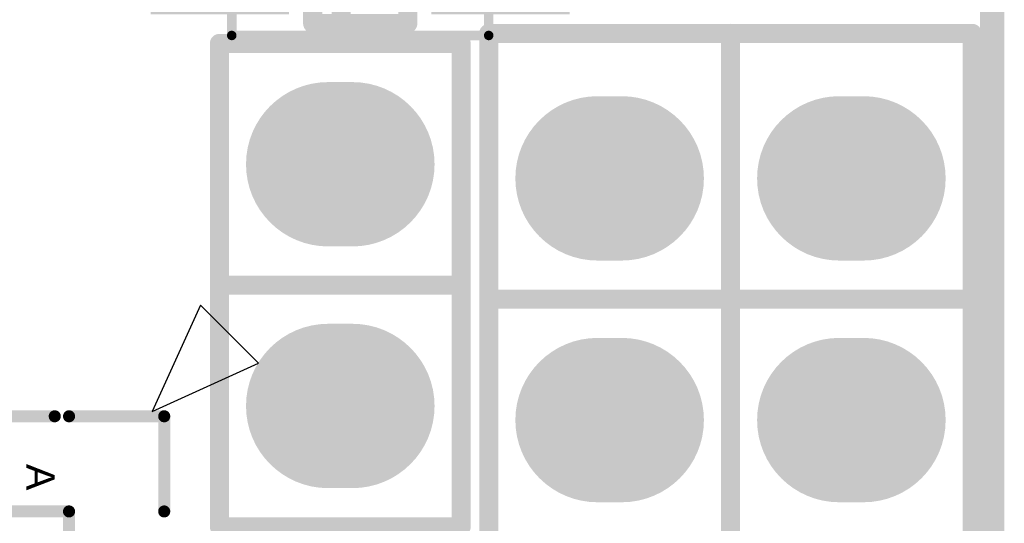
# Model space of a CAD drawing. Header units: inches. Extents: x -0.01 to 1.99, y -0.09 to 2.02.
# Tile 31 of 32: x 1.57 to 1.97, y 1.57 to 1.78. Entities that reach past the tile are written whole.
import ezdxf

# ---------------------------------------------------------------- set-up
doc = ezdxf.new("R2010")
doc.units = ezdxf.units.IN
doc.header["$MEASUREMENT"] = 0
for name, color, linetype in [('ART3', 76, 'Continuous'), ('ART5', 16, 'Continuous'), ('Bottom Layer', 5, 'Continuous'), ('Bottom Overlay', 54, 'Continuous'), ('Bottom Paste', 16, 'Continuous'), ('Bottom Solder', 6, 'Continuous'), ('GND2', 156, 'Continuous'), ('GND4', 90, 'Continuous'), ('GND6', 130, 'Continuous'), ('Keep-Out Layer', 6, 'Continuous'), ('Mechanical 13', 56, 'Continuous'), ('Multi-Layer', 9, 'Continuous'), ('Pad Holes', 156, 'Continuous'), ('PWR7', 216, 'Continuous'), ('Top Layer', 1, 'Continuous'), ('Top Overlay', 2, 'Continuous'), ('Top Solder', 216, 'Continuous')]:
    doc.layers.add(name, color=color, linetype=linetype)
doc.styles.add('Arial', font='txt', dxfattribs={"height": 0.2})

# ---------------------------------------------------------------- blocks, each defined once
blk = doc.blocks.new('BGA333_13R3X11R3X1R25_3')
at = {"layer": 'Top Overlay'}
for p, q in [((-0.323189, 0.300827), (-0.347205, 0.276811)), ((-0.303228, 0.25685), (-0.323189, 0.300827)), ((-0.347205, 0.276811), (-0.303228, 0.25685))]:
    blk.add_line(p, q, dxfattribs=at)
at = {"layer": 'Top Overlay', "const_width": 0.005}
for points in [[(-0.261811, 0.261811), (-0.301181, 0.261811)], [(-0.301181, 0.222441), (-0.301181, 0.261811)], [(0.261811, 0.222441), (-0.261811, 0.222441)], [(-0.261811, -0.222441), (-0.261811, 0.222441)], [(-0.301181, 0.177165), (-0.301181, 0.216535)]]:
    blk.add_lwpolyline(points, dxfattribs=at)
at = {"layer": 'Top Overlay', "const_width": 0.0025}
for points in [[(-0.302431, 0.261811, 1), (-0.299931, 0.261811, 1)], [(-0.302431, 0.261811, 1), (-0.299931, 0.261811, 1)], [(-0.263061, 0.261811, 1), (-0.260561, 0.261811, 1)], [(-0.302431, 0.222441, 1), (-0.299931, 0.222441, 1)], [(-0.263061, 0.222441, 1), (-0.260561, 0.222441, 1)], [(-0.263061, 0.222441, 1), (-0.260561, 0.222441, 1)], [(-0.302431, 0.216535, 1), (-0.299931, 0.216535, 1)]]:
    blk.add_lwpolyline(points, format="xyb", close=True, dxfattribs=at)
at = {"layer": 'Top Overlay', "style": 'Arial'}
blk.add_text('A', height=0.011811, dxfattribs=at).set_placement((-0.281496, 0.204724))
blk = doc.blocks.new('SOD_123_B_13')
at = {"layer": 'Bottom Layer'}
for points in [[(-0.03346, -0.01969), (-0.08268, -0.01969), (-0.08268, 0.01968), (-0.03346, 0.01968)], [(0.08268, -0.01969), (0.03346, -0.01969), (0.03346, 0.01968), (0.08268, 0.01968)]]:
    blk.add_hatch(color=5, dxfattribs=at).paths.add_polyline_path(points)
at = {"layer": 'Bottom Paste'}
for points in [[(-0.03346, -0.01969), (-0.08268, -0.01969), (-0.08268, 0.01968), (-0.03346, 0.01968)], [(0.08268, -0.01969), (0.03346, -0.01969), (0.03346, 0.01968), (0.08268, 0.01968)]]:
    blk.add_hatch(color=16, dxfattribs=at).paths.add_polyline_path(points)
at = {"layer": 'Bottom Solder'}
for points in [[(-0.02946, -0.02369), (-0.08668, -0.02369), (-0.08668, 0.02368), (-0.02946, 0.02368)], [(0.08668, -0.02369), (0.02946, -0.02369), (0.02946, 0.02368), (0.08668, 0.02368)]]:
    blk.add_hatch(color=6, dxfattribs=at).paths.add_polyline_path(points)
at = {"layer": 'Bottom Overlay'}
for points, const_width in [([(-0.01968, 0.02756), (0.01969, 0.02756)], 0.00787), ([(-0.01968, -0.02756), (-0.01968, 0.02756)], 0.00787), ([(-0.00787, -0.02756), (-0.00787, 0.02756)], 0.00787), ([(0.01969, -0.02756), (0.01969, 0.02756)], 0.00787), ([(-0.09055, -0.01181), (-0.09055, 0.01181)], 0.00394), ([(-0.01968, -0.02756), (0.01969, -0.02756)], 0.00787)]:
    blk.add_lwpolyline(points, dxfattribs=dict(at, const_width=const_width))
for points, const_width in [([(-0.02165, 0.02756, 1), (-0.01772, 0.02756, 1)], 0.00394), ([(-0.02165, 0.02756, 1), (-0.01772, 0.02756, 1)], 0.00394), ([(-0.00984, 0.02756, 1), (-0.00591, 0.02756, 1)], 0.00394), ([(0.01772, 0.02756, 1), (0.02165, 0.02756, 1)], 0.00394), ([(0.01772, 0.02756, 1), (0.02165, 0.02756, 1)], 0.00394), ([(-0.09154, 0.01181, 1), (-0.08957, 0.01181, 1)], 0.00197), ([(-0.09154, -0.01181, 1), (-0.08957, -0.01181, 1)], 0.00197), ([(-0.02165, -0.02756, 1), (-0.01772, -0.02756, 1)], 0.00394), ([(-0.02165, -0.02756, 1), (-0.01772, -0.02756, 1)], 0.00394), ([(-0.00984, -0.02756, 1), (-0.00591, -0.02756, 1)], 0.00394), ([(0.01772, -0.02756, 1), (0.02165, -0.02756, 1)], 0.00394), ([(0.01772, -0.02756, 1), (0.02165, -0.02756, 1)], 0.00394)]:
    blk.add_lwpolyline(points, format="xyb", close=True, dxfattribs=dict(at, const_width=const_width))
at = {"layer": 'Mechanical 13', "const_width": 0.00394}
for points in [[(-0.05315, -0.03248), (-0.05315, 0.03248)], [(-0.05315, 0.03248), (0.05315, 0.03248)], [(0.05315, -0.03248), (0.05315, 0.03248)], [(-0.05315, -0.03248), (0.05315, -0.03248)]]:
    blk.add_lwpolyline(points, dxfattribs=at)
at = {"layer": 'Mechanical 13', "const_width": 0.00197}
for points in [[(-0.05413, 0.03248, 1), (-0.05217, 0.03248, 1)], [(-0.05413, 0.03248, 1), (-0.05217, 0.03248, 1)], [(0.05217, 0.03248, 1), (0.05413, 0.03248, 1)], [(0.05217, 0.03248, 1), (0.05413, 0.03248, 1)], [(-0.05413, -0.03248, 1), (-0.05217, -0.03248, 1)], [(-0.05413, -0.03248, 1), (-0.05217, -0.03248, 1)], [(0.05217, -0.03248, 1), (0.05413, -0.03248, 1)], [(0.05217, -0.03248, 1), (0.05413, -0.03248, 1)]]:
    blk.add_lwpolyline(points, format="xyb", close=True, dxfattribs=at)
blk = doc.blocks.new('H______13X2_25')
at = {"layer": 'ART3'}
h = blk.add_hatch(color=76, dxfattribs=at)
edge = h.paths.add_edge_path()
edge.add_arc((-0.045, 0.6), 0.03, 270, 450)
edge.add_line((-0.045, 0.63), (-0.055, 0.63))
edge.add_arc((-0.055, 0.6), 0.03, 90, 270)
edge.add_line((-0.055, 0.57), (-0.045, 0.57))
h = blk.add_hatch(color=76, dxfattribs=at)
edge = h.paths.add_edge_path()
edge.add_arc((0.055, 0.6), 0.03, 270, 450)
edge.add_line((0.055, 0.63), (0.045, 0.63))
edge.add_arc((0.045, 0.6), 0.03, 90, 270)
edge.add_line((0.045, 0.57), (0.055, 0.57))
h = blk.add_hatch(color=76, dxfattribs=at)
edge = h.paths.add_edge_path()
edge.add_arc((-0.045, 0.5), 0.03, 270, 450)
edge.add_line((-0.045, 0.53), (-0.055, 0.53))
edge.add_arc((-0.055, 0.5), 0.03, 90, 270)
edge.add_line((-0.055, 0.47), (-0.045, 0.47))
h = blk.add_hatch(color=76, dxfattribs=at)
edge = h.paths.add_edge_path()
edge.add_arc((0.055, 0.5), 0.03, 270, 450)
edge.add_line((0.055, 0.53), (0.045, 0.53))
edge.add_arc((0.045, 0.5), 0.03, 90, 270)
edge.add_line((0.045, 0.47), (0.055, 0.47))
at = {"layer": 'ART5'}
h = blk.add_hatch(color=16, dxfattribs=at)
edge = h.paths.add_edge_path()
edge.add_arc((-0.045, 0.6), 0.03, 270, 450)
edge.add_line((-0.045, 0.63), (-0.055, 0.63))
edge.add_arc((-0.055, 0.6), 0.03, 90, 270)
edge.add_line((-0.055, 0.57), (-0.045, 0.57))
h = blk.add_hatch(color=16, dxfattribs=at)
edge = h.paths.add_edge_path()
edge.add_arc((0.055, 0.6), 0.03, 270, 450)
edge.add_line((0.055, 0.63), (0.045, 0.63))
edge.add_arc((0.045, 0.6), 0.03, 90, 270)
edge.add_line((0.045, 0.57), (0.055, 0.57))
h = blk.add_hatch(color=16, dxfattribs=at)
edge = h.paths.add_edge_path()
edge.add_arc((-0.045, 0.5), 0.03, 270, 450)
edge.add_line((-0.045, 0.53), (-0.055, 0.53))
edge.add_arc((-0.055, 0.5), 0.03, 90, 270)
edge.add_line((-0.055, 0.47), (-0.045, 0.47))
h = blk.add_hatch(color=16, dxfattribs=at)
edge = h.paths.add_edge_path()
edge.add_arc((0.055, 0.5), 0.03, 270, 450)
edge.add_line((0.055, 0.53), (0.045, 0.53))
edge.add_arc((0.045, 0.5), 0.03, 90, 270)
edge.add_line((0.045, 0.47), (0.055, 0.47))
at = {"layer": 'Bottom Layer'}
h = blk.add_hatch(color=5, dxfattribs=at)
edge = h.paths.add_edge_path()
edge.add_arc((-0.045, 0.6), 0.03, 270, 450)
edge.add_line((-0.045, 0.63), (-0.055, 0.63))
edge.add_arc((-0.055, 0.6), 0.03, 90, 270)
edge.add_line((-0.055, 0.57), (-0.045, 0.57))
h = blk.add_hatch(color=5, dxfattribs=at)
edge = h.paths.add_edge_path()
edge.add_arc((0.055, 0.6), 0.03, 270, 450)
edge.add_line((0.055, 0.63), (0.045, 0.63))
edge.add_arc((0.045, 0.6), 0.03, 90, 270)
edge.add_line((0.045, 0.57), (0.055, 0.57))
h = blk.add_hatch(color=5, dxfattribs=at)
edge = h.paths.add_edge_path()
edge.add_arc((-0.045, 0.5), 0.03, 270, 450)
edge.add_line((-0.045, 0.53), (-0.055, 0.53))
edge.add_arc((-0.055, 0.5), 0.03, 90, 270)
edge.add_line((-0.055, 0.47), (-0.045, 0.47))
h = blk.add_hatch(color=5, dxfattribs=at)
edge = h.paths.add_edge_path()
edge.add_arc((0.055, 0.5), 0.03, 270, 450)
edge.add_line((0.055, 0.53), (0.045, 0.53))
edge.add_arc((0.045, 0.5), 0.03, 90, 270)
edge.add_line((0.045, 0.47), (0.055, 0.47))
at = {"layer": 'Bottom Solder'}
h = blk.add_hatch(color=6, dxfattribs=at)
edge = h.paths.add_edge_path()
edge.add_arc((-0.045, 0.6), 0.034, 270, 450)
edge.add_line((-0.045, 0.634), (-0.055, 0.634))
edge.add_arc((-0.055, 0.6), 0.034, 90, 270)
edge.add_line((-0.055, 0.566), (-0.045, 0.566))
h = blk.add_hatch(color=6, dxfattribs=at)
edge = h.paths.add_edge_path()
edge.add_arc((0.055, 0.6), 0.034, 270, 450)
edge.add_line((0.055, 0.634), (0.045, 0.634))
edge.add_arc((0.045, 0.6), 0.034, 90, 270)
edge.add_line((0.045, 0.566), (0.055, 0.566))
h = blk.add_hatch(color=6, dxfattribs=at)
edge = h.paths.add_edge_path()
edge.add_arc((-0.045, 0.5), 0.034, 270, 450)
edge.add_line((-0.045, 0.534), (-0.055, 0.534))
edge.add_arc((-0.055, 0.5), 0.034, 90, 270)
edge.add_line((-0.055, 0.466), (-0.045, 0.466))
h = blk.add_hatch(color=6, dxfattribs=at)
edge = h.paths.add_edge_path()
edge.add_arc((0.055, 0.5), 0.034, 270, 450)
edge.add_line((0.055, 0.534), (0.045, 0.534))
edge.add_arc((0.045, 0.5), 0.034, 90, 270)
edge.add_line((0.045, 0.466), (0.055, 0.466))
at = {"layer": 'GND2'}
h = blk.add_hatch(color=156, dxfattribs=at)
edge = h.paths.add_edge_path()
edge.add_arc((-0.045, 0.6), 0.03, 270, 450)
edge.add_line((-0.045, 0.63), (-0.055, 0.63))
edge.add_arc((-0.055, 0.6), 0.03, 90, 270)
edge.add_line((-0.055, 0.57), (-0.045, 0.57))
h = blk.add_hatch(color=156, dxfattribs=at)
edge = h.paths.add_edge_path()
edge.add_arc((0.055, 0.6), 0.03, 270, 450)
edge.add_line((0.055, 0.63), (0.045, 0.63))
edge.add_arc((0.045, 0.6), 0.03, 90, 270)
edge.add_line((0.045, 0.57), (0.055, 0.57))
h = blk.add_hatch(color=156, dxfattribs=at)
edge = h.paths.add_edge_path()
edge.add_arc((-0.045, 0.5), 0.03, 270, 450)
edge.add_line((-0.045, 0.53), (-0.055, 0.53))
edge.add_arc((-0.055, 0.5), 0.03, 90, 270)
edge.add_line((-0.055, 0.47), (-0.045, 0.47))
h = blk.add_hatch(color=156, dxfattribs=at)
edge = h.paths.add_edge_path()
edge.add_arc((0.055, 0.5), 0.03, 270, 450)
edge.add_line((0.055, 0.53), (0.045, 0.53))
edge.add_arc((0.045, 0.5), 0.03, 90, 270)
edge.add_line((0.045, 0.47), (0.055, 0.47))
at = {"layer": 'GND4'}
h = blk.add_hatch(color=90, dxfattribs=at)
edge = h.paths.add_edge_path()
edge.add_arc((-0.045, 0.6), 0.03, 270, 450)
edge.add_line((-0.045, 0.63), (-0.055, 0.63))
edge.add_arc((-0.055, 0.6), 0.03, 90, 270)
edge.add_line((-0.055, 0.57), (-0.045, 0.57))
h = blk.add_hatch(color=90, dxfattribs=at)
edge = h.paths.add_edge_path()
edge.add_arc((0.055, 0.6), 0.03, 270, 450)
edge.add_line((0.055, 0.63), (0.045, 0.63))
edge.add_arc((0.045, 0.6), 0.03, 90, 270)
edge.add_line((0.045, 0.57), (0.055, 0.57))
h = blk.add_hatch(color=90, dxfattribs=at)
edge = h.paths.add_edge_path()
edge.add_arc((-0.045, 0.5), 0.03, 270, 450)
edge.add_line((-0.045, 0.53), (-0.055, 0.53))
edge.add_arc((-0.055, 0.5), 0.03, 90, 270)
edge.add_line((-0.055, 0.47), (-0.045, 0.47))
h = blk.add_hatch(color=90, dxfattribs=at)
edge = h.paths.add_edge_path()
edge.add_arc((0.055, 0.5), 0.03, 270, 450)
edge.add_line((0.055, 0.53), (0.045, 0.53))
edge.add_arc((0.045, 0.5), 0.03, 90, 270)
edge.add_line((0.045, 0.47), (0.055, 0.47))
at = {"layer": 'GND6'}
h = blk.add_hatch(color=130, dxfattribs=at)
edge = h.paths.add_edge_path()
edge.add_arc((-0.045, 0.6), 0.03, 270, 450)
edge.add_line((-0.045, 0.63), (-0.055, 0.63))
edge.add_arc((-0.055, 0.6), 0.03, 90, 270)
edge.add_line((-0.055, 0.57), (-0.045, 0.57))
h = blk.add_hatch(color=130, dxfattribs=at)
edge = h.paths.add_edge_path()
edge.add_arc((0.055, 0.6), 0.03, 270, 450)
edge.add_line((0.055, 0.63), (0.045, 0.63))
edge.add_arc((0.045, 0.6), 0.03, 90, 270)
edge.add_line((0.045, 0.57), (0.055, 0.57))
h = blk.add_hatch(color=130, dxfattribs=at)
edge = h.paths.add_edge_path()
edge.add_arc((-0.045, 0.5), 0.03, 270, 450)
edge.add_line((-0.045, 0.53), (-0.055, 0.53))
edge.add_arc((-0.055, 0.5), 0.03, 90, 270)
edge.add_line((-0.055, 0.47), (-0.045, 0.47))
h = blk.add_hatch(color=130, dxfattribs=at)
edge = h.paths.add_edge_path()
edge.add_arc((0.055, 0.5), 0.03, 270, 450)
edge.add_line((0.055, 0.53), (0.045, 0.53))
edge.add_arc((0.045, 0.5), 0.03, 90, 270)
edge.add_line((0.045, 0.47), (0.055, 0.47))
at = {"layer": 'Pad Holes'}
h = blk.add_hatch(color=7, dxfattribs=at)
edge = h.paths.add_edge_path()
edge.add_arc((-0.05, 0.6), 0.0175, 0, 360)
h = blk.add_hatch(color=7, dxfattribs=at)
edge = h.paths.add_edge_path()
edge.add_arc((0.05, 0.6), 0.0175, 0, 360)
h = blk.add_hatch(color=7, dxfattribs=at)
edge = h.paths.add_edge_path()
edge.add_arc((-0.05, 0.5), 0.0175, 0, 360)
h = blk.add_hatch(color=7, dxfattribs=at)
edge = h.paths.add_edge_path()
edge.add_arc((0.05, 0.5), 0.0175, 0, 360)
at = {"layer": 'PWR7'}
h = blk.add_hatch(color=216, dxfattribs=at)
edge = h.paths.add_edge_path()
edge.add_arc((-0.05, 0.6), 0.0175, 0, 360)
h = blk.add_hatch(color=216, dxfattribs=at)
edge = h.paths.add_edge_path()
edge.add_arc((0.05, 0.6), 0.0175, 0, 360)
h = blk.add_hatch(color=216, dxfattribs=at)
edge = h.paths.add_edge_path()
edge.add_arc((-0.05, 0.5), 0.0175, 0, 360)
h = blk.add_hatch(color=216, dxfattribs=at)
edge = h.paths.add_edge_path()
edge.add_arc((0.05, 0.5), 0.0175, 0, 360)
at = {"layer": 'Top Layer'}
h = blk.add_hatch(color=1, dxfattribs=at)
edge = h.paths.add_edge_path()
edge.add_arc((-0.045, 0.6), 0.03, 270, 450)
edge.add_line((-0.045, 0.63), (-0.055, 0.63))
edge.add_arc((-0.055, 0.6), 0.03, 90, 270)
edge.add_line((-0.055, 0.57), (-0.045, 0.57))
h = blk.add_hatch(color=1, dxfattribs=at)
edge = h.paths.add_edge_path()
edge.add_arc((0.055, 0.6), 0.03, 270, 450)
edge.add_line((0.055, 0.63), (0.045, 0.63))
edge.add_arc((0.045, 0.6), 0.03, 90, 270)
edge.add_line((0.045, 0.57), (0.055, 0.57))
h = blk.add_hatch(color=1, dxfattribs=at)
edge = h.paths.add_edge_path()
edge.add_arc((-0.045, 0.5), 0.03, 270, 450)
edge.add_line((-0.045, 0.53), (-0.055, 0.53))
edge.add_arc((-0.055, 0.5), 0.03, 90, 270)
edge.add_line((-0.055, 0.47), (-0.045, 0.47))
h = blk.add_hatch(color=1, dxfattribs=at)
edge = h.paths.add_edge_path()
edge.add_arc((0.055, 0.5), 0.03, 270, 450)
edge.add_line((0.055, 0.53), (0.045, 0.53))
edge.add_arc((0.045, 0.5), 0.03, 90, 270)
edge.add_line((0.045, 0.47), (0.055, 0.47))
at = {"layer": 'Top Solder'}
h = blk.add_hatch(color=216, dxfattribs=at)
edge = h.paths.add_edge_path()
edge.add_arc((-0.045, 0.6), 0.034, 270, 450)
edge.add_line((-0.045, 0.634), (-0.055, 0.634))
edge.add_arc((-0.055, 0.6), 0.034, 90, 270)
edge.add_line((-0.055, 0.566), (-0.045, 0.566))
h = blk.add_hatch(color=216, dxfattribs=at)
edge = h.paths.add_edge_path()
edge.add_arc((0.055, 0.6), 0.034, 270, 450)
edge.add_line((0.055, 0.634), (0.045, 0.634))
edge.add_arc((0.045, 0.6), 0.034, 90, 270)
edge.add_line((0.045, 0.566), (0.055, 0.566))
h = blk.add_hatch(color=216, dxfattribs=at)
edge = h.paths.add_edge_path()
edge.add_arc((-0.045, 0.5), 0.034, 270, 450)
edge.add_line((-0.045, 0.534), (-0.055, 0.534))
edge.add_arc((-0.055, 0.5), 0.034, 90, 270)
edge.add_line((-0.055, 0.466), (-0.045, 0.466))
h = blk.add_hatch(color=216, dxfattribs=at)
edge = h.paths.add_edge_path()
edge.add_arc((0.055, 0.5), 0.034, 270, 450)
edge.add_line((0.055, 0.534), (0.045, 0.534))
edge.add_arc((0.045, 0.5), 0.034, 90, 270)
edge.add_line((0.045, 0.466), (0.055, 0.466))
at = {"layer": 'Top Overlay', "const_width": 0.00787}
for points in [[(-0.1, -0.653), (-0.1, 0.66)], [(-0.1, 0.66), (0, 0.66)], [(0, -0.654), (0, 0.66)], [(0, 0.66), (0.1, 0.66)], [(0.1, -0.654), (0.1, 0.66)], [(-0.1, 0.55), (0, 0.55)], [(0, 0.55), (0.1, 0.55)]]:
    blk.add_lwpolyline(points, dxfattribs=at)
at = {"layer": 'Top Overlay', "const_width": 0.00394}
for points in [[(-0.10197, 0.66, 1), (-0.09803, 0.66, 1)], [(-0.10197, 0.66, 1), (-0.09803, 0.66, 1)], [(-0.00197, 0.66, 1), (0.00197, 0.66, 1)], [(-0.00197, 0.66, 1), (0.00197, 0.66, 1)], [(-0.00197, 0.66, 1), (0.00197, 0.66, 1)], [(0.09803, 0.66, 1), (0.10197, 0.66, 1)], [(0.09803, 0.66, 1), (0.10197, 0.66, 1)], [(-0.10197, 0.55, 1), (-0.09803, 0.55, 1)], [(-0.00197, 0.55, 1), (0.00197, 0.55, 1)], [(-0.00197, 0.55, 1), (0.00197, 0.55, 1)], [(0.09803, 0.55, 1), (0.10197, 0.55, 1)]]:
    blk.add_lwpolyline(points, format="xyb", close=True, dxfattribs=at)
blk = doc.blocks.new('HEADER_2_39')
at = {"layer": 'ART3'}
h = blk.add_hatch(color=76, dxfattribs=at)
edge = h.paths.add_edge_path()
edge.add_arc((-0.05, -0.005), 0.03, 180, 360)
edge.add_line((-0.02, -0.005), (-0.02, 0.005))
edge.add_arc((-0.05, 0.005), 0.03, 0, 180)
edge.add_line((-0.08, 0.005), (-0.08, -0.005))
h = blk.add_hatch(color=76, dxfattribs=at)
edge = h.paths.add_edge_path()
edge.add_arc((0.05, -0.005), 0.03, 180, 360)
edge.add_line((0.08, -0.005), (0.08, 0.005))
edge.add_arc((0.05, 0.005), 0.03, 0, 180)
edge.add_line((0.02, 0.005), (0.02, -0.005))
at = {"layer": 'ART5'}
h = blk.add_hatch(color=16, dxfattribs=at)
edge = h.paths.add_edge_path()
edge.add_arc((-0.05, -0.005), 0.03, 180, 360)
edge.add_line((-0.02, -0.005), (-0.02, 0.005))
edge.add_arc((-0.05, 0.005), 0.03, 0, 180)
edge.add_line((-0.08, 0.005), (-0.08, -0.005))
h = blk.add_hatch(color=16, dxfattribs=at)
edge = h.paths.add_edge_path()
edge.add_arc((0.05, -0.005), 0.03, 180, 360)
edge.add_line((0.08, -0.005), (0.08, 0.005))
edge.add_arc((0.05, 0.005), 0.03, 0, 180)
edge.add_line((0.02, 0.005), (0.02, -0.005))
at = {"layer": 'Bottom Layer'}
h = blk.add_hatch(color=5, dxfattribs=at)
edge = h.paths.add_edge_path()
edge.add_arc((-0.05, -0.005), 0.03, 180, 360)
edge.add_line((-0.02, -0.005), (-0.02, 0.005))
edge.add_arc((-0.05, 0.005), 0.03, 0, 180)
edge.add_line((-0.08, 0.005), (-0.08, -0.005))
h = blk.add_hatch(color=5, dxfattribs=at)
edge = h.paths.add_edge_path()
edge.add_arc((0.05, -0.005), 0.03, 180, 360)
edge.add_line((0.08, -0.005), (0.08, 0.005))
edge.add_arc((0.05, 0.005), 0.03, 0, 180)
edge.add_line((0.02, 0.005), (0.02, -0.005))
at = {"layer": 'Bottom Solder'}
h = blk.add_hatch(color=6, dxfattribs=at)
edge = h.paths.add_edge_path()
edge.add_arc((-0.05, -0.005), 0.034, 180, 360)
edge.add_line((-0.016, -0.005), (-0.016, 0.005))
edge.add_arc((-0.05, 0.005), 0.034, 0, 180)
edge.add_line((-0.084, 0.005), (-0.084, -0.005))
h = blk.add_hatch(color=6, dxfattribs=at)
edge = h.paths.add_edge_path()
edge.add_arc((0.05, -0.005), 0.034, 180, 360)
edge.add_line((0.084, -0.005), (0.084, 0.005))
edge.add_arc((0.05, 0.005), 0.034, 0, 180)
edge.add_line((0.016, 0.005), (0.016, -0.005))
at = {"layer": 'GND2'}
h = blk.add_hatch(color=156, dxfattribs=at)
edge = h.paths.add_edge_path()
edge.add_arc((-0.05, -0.005), 0.03, 180, 360)
edge.add_line((-0.02, -0.005), (-0.02, 0.005))
edge.add_arc((-0.05, 0.005), 0.03, 0, 180)
edge.add_line((-0.08, 0.005), (-0.08, -0.005))
h = blk.add_hatch(color=156, dxfattribs=at)
edge = h.paths.add_edge_path()
edge.add_arc((0.05, -0.005), 0.03, 180, 360)
edge.add_line((0.08, -0.005), (0.08, 0.005))
edge.add_arc((0.05, 0.005), 0.03, 0, 180)
edge.add_line((0.02, 0.005), (0.02, -0.005))
at = {"layer": 'GND4'}
h = blk.add_hatch(color=90, dxfattribs=at)
edge = h.paths.add_edge_path()
edge.add_arc((-0.05, -0.005), 0.03, 180, 360)
edge.add_line((-0.02, -0.005), (-0.02, 0.005))
edge.add_arc((-0.05, 0.005), 0.03, 0, 180)
edge.add_line((-0.08, 0.005), (-0.08, -0.005))
h = blk.add_hatch(color=90, dxfattribs=at)
edge = h.paths.add_edge_path()
edge.add_arc((0.05, -0.005), 0.03, 180, 360)
edge.add_line((0.08, -0.005), (0.08, 0.005))
edge.add_arc((0.05, 0.005), 0.03, 0, 180)
edge.add_line((0.02, 0.005), (0.02, -0.005))
at = {"layer": 'GND6'}
h = blk.add_hatch(color=130, dxfattribs=at)
edge = h.paths.add_edge_path()
edge.add_arc((-0.05, -0.005), 0.03, 180, 360)
edge.add_line((-0.02, -0.005), (-0.02, 0.005))
edge.add_arc((-0.05, 0.005), 0.03, 0, 180)
edge.add_line((-0.08, 0.005), (-0.08, -0.005))
h = blk.add_hatch(color=130, dxfattribs=at)
edge = h.paths.add_edge_path()
edge.add_arc((0.05, -0.005), 0.03, 180, 360)
edge.add_line((0.08, -0.005), (0.08, 0.005))
edge.add_arc((0.05, 0.005), 0.03, 0, 180)
edge.add_line((0.02, 0.005), (0.02, -0.005))
at = {"layer": 'Multi-Layer'}
h = blk.add_hatch(color=9, dxfattribs=at)
edge = h.paths.add_edge_path()
edge.add_arc((-0.05, -0.005), 0.03, 180, 360)
edge.add_line((-0.02, -0.005), (-0.02, 0.005))
edge.add_arc((-0.05, 0.005), 0.03, 0, 180)
edge.add_line((-0.08, 0.005), (-0.08, -0.005))
h = blk.add_hatch(color=9, dxfattribs=at)
edge = h.paths.add_edge_path()
edge.add_arc((0.05, -0.005), 0.03, 180, 360)
edge.add_line((0.08, -0.005), (0.08, 0.005))
edge.add_arc((0.05, 0.005), 0.03, 0, 180)
edge.add_line((0.02, 0.005), (0.02, -0.005))
at = {"layer": 'Pad Holes'}
h = blk.add_hatch(color=7, dxfattribs=at)
edge = h.paths.add_edge_path()
edge.add_arc((-0.05, 0), 0.0175, 0, 360)
h = blk.add_hatch(color=7, dxfattribs=at)
edge = h.paths.add_edge_path()
edge.add_arc((0.05, 0), 0.0175, 0, 360)
at = {"layer": 'PWR7'}
h = blk.add_hatch(color=216, dxfattribs=at)
edge = h.paths.add_edge_path()
edge.add_arc((-0.05, -0.005), 0.03, 180, 360)
edge.add_line((-0.02, -0.005), (-0.02, 0.005))
edge.add_arc((-0.05, 0.005), 0.03, 0, 180)
edge.add_line((-0.08, 0.005), (-0.08, -0.005))
h = blk.add_hatch(color=216, dxfattribs=at)
edge = h.paths.add_edge_path()
edge.add_arc((0.05, -0.005), 0.03, 180, 360)
edge.add_line((0.08, -0.005), (0.08, 0.005))
edge.add_arc((0.05, 0.005), 0.03, 0, 180)
edge.add_line((0.02, 0.005), (0.02, -0.005))
at = {"layer": 'Top Layer'}
h = blk.add_hatch(color=1, dxfattribs=at)
edge = h.paths.add_edge_path()
edge.add_arc((-0.05, -0.005), 0.03, 180, 360)
edge.add_line((-0.02, -0.005), (-0.02, 0.005))
edge.add_arc((-0.05, 0.005), 0.03, 0, 180)
edge.add_line((-0.08, 0.005), (-0.08, -0.005))
h = blk.add_hatch(color=1, dxfattribs=at)
edge = h.paths.add_edge_path()
edge.add_arc((0.05, -0.005), 0.03, 180, 360)
edge.add_line((0.08, -0.005), (0.08, 0.005))
edge.add_arc((0.05, 0.005), 0.03, 0, 180)
edge.add_line((0.02, 0.005), (0.02, -0.005))
at = {"layer": 'Top Solder'}
h = blk.add_hatch(color=216, dxfattribs=at)
edge = h.paths.add_edge_path()
edge.add_arc((-0.05, -0.005), 0.034, 180, 360)
edge.add_line((-0.016, -0.005), (-0.016, 0.005))
edge.add_arc((-0.05, 0.005), 0.034, 0, 180)
edge.add_line((-0.084, 0.005), (-0.084, -0.005))
h = blk.add_hatch(color=216, dxfattribs=at)
edge = h.paths.add_edge_path()
edge.add_arc((0.05, -0.005), 0.034, 180, 360)
edge.add_line((0.084, -0.005), (0.084, 0.005))
edge.add_arc((0.05, 0.005), 0.034, 0, 180)
edge.add_line((0.016, 0.005), (0.016, -0.005))
at = {"layer": 'Top Overlay', "const_width": 0.00787}
for points in [[(-0.1, 0.05), (-0.1, -0.05)], [(-0.1, 0.05), (0.1, 0.05)], [(0, 0.05), (0, -0.05)], [(0.1, 0.05), (0.1, -0.05)], [(-0.1, -0.05), (0.1, -0.05)]]:
    blk.add_lwpolyline(points, dxfattribs=at)
at = {"layer": 'Top Overlay', "const_width": 0.00394}
for points in [[(-0.10197, 0.05, 1), (-0.09803, 0.05, 1)], [(-0.10197, 0.05, 1), (-0.09803, 0.05, 1)], [(-0.00197, 0.05, 1), (0.00197, 0.05, 1)], [(0.09803, 0.05, 1), (0.10197, 0.05, 1)], [(0.09803, 0.05, 1), (0.10197, 0.05, 1)], [(-0.10197, -0.05, 1), (-0.09803, -0.05, 1)], [(-0.10197, -0.05, 1), (-0.09803, -0.05, 1)], [(-0.00197, -0.05, 1), (0.00197, -0.05, 1)], [(0.09803, -0.05, 1), (0.10197, -0.05, 1)], [(0.09803, -0.05, 1), (0.10197, -0.05, 1)]]:
    blk.add_lwpolyline(points, format="xyb", close=True, dxfattribs=at)

msp = doc.modelspace()

# ---------------------------------------------------------------- linework, layer by layer
at = {"layer": 'Keep-Out Layer', "const_width": 0.01}
msp.add_lwpolyline([(1.9685, 0.07874), (1.9685, 1.88976)], dxfattribs=at)

# ---------------------------------------------------------------- block references
for name, p in [('SOD_123_B_13', (1.70707, 1.80224)), ('H______13X2_25', (1.86024, 1.11063))]:
    msp.add_blockref(name, p)
for name, p, rotation in [('HEADER_2_39', (1.69882, 1.66647), 90), ('BGA333_13R3X11R3X1R25_3', (1.36417, 1.31102), 270)]:
    msp.add_blockref(name, p, dxfattribs=dict(rotation=rotation))

doc.saveas('drawing.dxf')
